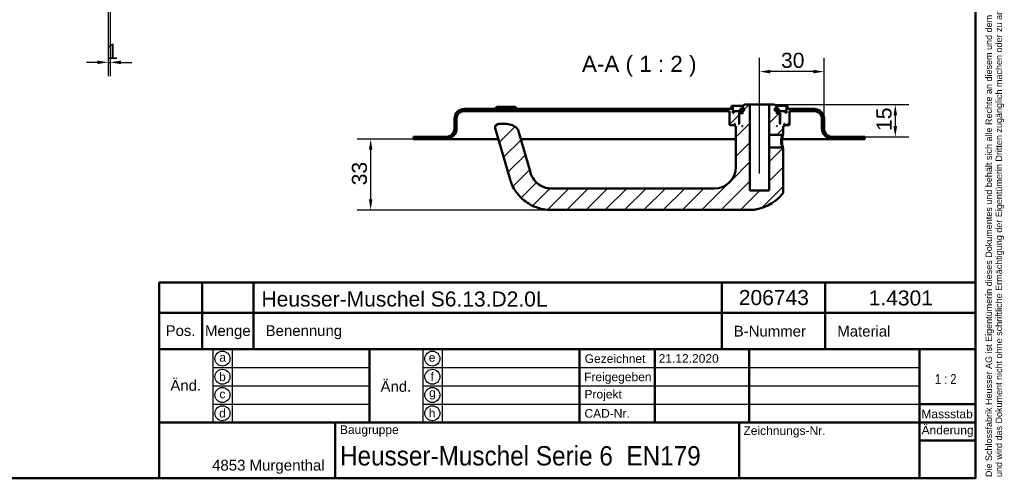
# Model space of a CAD drawing. Header units: millimetres. Extents: x 20 to 833, y 20 to 574.
# Tile 6 of 7: x 375 to 833, y 20 to 233. Entities that reach past the tile are written whole.
import ezdxf
from ezdxf.enums import TextEntityAlignment as Align

# ---------------------------------------------------------------- set-up
doc = ezdxf.new("R2010")
doc.units = ezdxf.units.MM
doc.header["$LTSCALE"] = 2
for name, color, linetype, lineweight in [('Bemaßungen(DIN)', 7, 'Continuous', 25), ('Mittellinie(DIN)', 7, 'Continuous', 25), ('Sichtbare Kanten(DIN)', 7, 'Continuous', 50), ('Skizziergeometrie(DIN)', 7, 'Continuous', 50), ('Skizzierlinie(DIN)', 7, 'Continuous', 25), ('Symbole(DIN)', 7, 'Continuous', 25)]:
    doc.layers.add(name, color=color, linetype=linetype, lineweight=lineweight)
doc.layers.add('Schraffur', color=179, linetype='Continuous', lineweight=9, true_color=0x1e1e47)
doc.styles.add('Aktuell-DIN', font='arial.ttf')
doc.styles.add('Aktuell-DINGroßer Text', font='arial.ttf')
doc.styles.add('STANDARD-DIN~0', font='arial.ttf')
doc.styles.add('Textstil10', font='arial.ttf')
doc.styles.add('Textstil41', font='arial.ttf', dxfattribs={"width": 0.8})
doc.styles.add('Textstil83', font='arial.ttf', dxfattribs={"width": 0.8})
doc.dimstyles.new('CAD-LAN', dxfattribs={"dimscale": 2, "dimtxt": 3.5, "dimasz": 2.5, "dimexe": 3.175, "dimexo": 0, "dimgap": 0.8, "dimtad": 1, "dimrnd": 1e-08, "dimtxsty": 'STANDARD-DIN~0', "dimcen": 0.09, "dimdle": 10, "dimclrd": 250, "dimclre": 250, "dimclrt": 250, "dimadec": 0, "dimazin": 2, "dimtfac": 1, "dimtmove": 0, "dimatfit": 3, "dimfxl": 1, "dimtolj": 1, "dimtzin": 0, "dimlwd": 25, "dimlwe": 25, "dimarcsym": 0})

# ---------------------------------------------------------------- blocks, each defined once
blk = doc.blocks.new('Ränder Standardrahmen')
at = {"layer": 'Skizziergeometrie(DIN)', "flags": 128}
blk.add_lwpolyline([(10, 10), (10, 287), (410, 287), (410, 10), (10, 10)], dxfattribs=at)
blk = doc.blocks.new('Schriftfelder Heusser')
at = {"layer": 'Skizziergeometrie(DIN)'}
for p, q in [((101, 229.92), (101, 236.92)), ((101, 236.92), (291, 236.92)), ((111, 229.92), (111, 236.92)), ((123, 229.92), (123, 236.92)), ((232, 229.92), (232, 236.92)), ((256, 229.92), (256, 236.92)), ((291, 236.92), (291, 229.92)), ((101, 191.42), (101, 229.92)), ((101, 229.92), (291, 229.92)), ((111, 229.92), (111, 221.42)), ((123, 229.92), (123, 221.42)), ((232, 229.92), (232, 221.42)), ((256, 229.92), (256, 221.42)), ((291, 229.92), (291, 191.42)), ((101, 221.42), (291, 221.42)), ((150, 221.42), (150, 204.42)), ((198.85, 221.42), (198.85, 204.42)), ((216.35, 221.42), (216.35, 204.42)), ((238.35, 221.42), (238.35, 204.42)), ((278, 221.42), (278, 191.42)), ((278, 208.67), (291, 208.67)), ((101, 204.42), (291, 204.42)), ((142, 204.42), (142, 191.42)), ((236, 204.42), (236, 191.42)), ((278, 200.17), (291, 200.17)), ((291, 191.42), (101, 191.42))]:
    blk.add_line(p, q, dxfattribs=at)
at = {"layer": 'Skizzierlinie(DIN)'}
for p, q in [((113.5, 221.42), (113.5, 204.42)), ((118, 221.42), (118, 204.42)), ((162.35, 221.42), (162.35, 204.42)), ((166.85, 221.42), (166.85, 204.42)), ((113.5, 217.17), (150, 217.17)), ((162.35, 217.17), (278, 217.17)), ((113.5, 212.92), (150, 212.92)), ((162.35, 212.92), (278, 212.92)), ((113.5, 208.67), (150, 208.67)), ((162.35, 208.67), (278, 208.67))]:
    blk.add_line(p, q, dxfattribs=at)
for centre in [(115.75, 219.25), (164.6, 219.25), (115.75, 215.04), (164.6, 215.04), (115.75, 210.79), (164.6, 210.79), (115.75, 206.54), (164.6, 206.54)]:
    blk.add_circle(centre, 1.75, dxfattribs=at)
at = {"layer": 'Symbole(DIN)', "color": 7, "insert": (293.33, 191.7), "char_height": 1.5, "width": 182.3003, "attachment_point": 1, "rotation": 90, "line_spacing_factor": 0.944221, "style": 'Aktuell-DIN'}
blk.add_mtext('\\fArial|b0|i0;\\H1.5000;Die Schlossfabrik Heusser AG ist Eigentümerin dieses Dokumentes und behält sich alle Rechte an diesem und dem dargestellten Gegenstand vor. Der Empfänger anerkennt diese Rechte\\Pund wird das Dokument nicht ohne schriftliche Ermächtigung der Eigentümerin Dritten zugänglich machen oder zu anderen Zwecken verwenden, zu dem es ihm übergeben worden ist.\\P ', dxfattribs=at)
at = {"layer": 'Symbole(DIN)', "color": 179, "true_color": 0x262659, "style": 'Aktuell-DIN'}
for s, insert, char_height, attachment_point in [('Pos.', (106, 227), 2.489, 2), ('Menge', (117, 227), 2.489, 2), ('Benennung', (125.81, 225.38), 2.489, 4), ('B-Nummer', (234.74, 225.62), 2.489, 4), ('Material', (265.02, 225.62), 2.489, 5), ('\\fArial|b0|i0;a', (115.81, 219.53), 2, 5), ('\\fArial|b0|i0;e', (164.54, 219.53), 2, 5), ('\\fArial|b0|i0;Gezeichnet', (200.05, 219.23), 2, 4), ('\\fArial|b0|i0;b', (115.75, 215), 2, 5), ('\\fArial|b0|i0;f', (164.55, 215.06), 2, 5), ('\\fArial|b0|i0;Freigegeben', (199.92, 216), 2, 1), ('\\fArial|b0|i0;c', (115.75, 211.01), 2, 5), ('\\fArial|b0|i0;g', (164.63, 211.05), 2, 5), ('\\fArial|b0|i0;Projekt', (200, 211.98), 2, 1), ('\\fArial|b0|i0;d', (115.76, 206.55), 2, 5), ('\\fArial|b0|i0;h', (164.55, 206.57), 2, 5), ('\\fArial|b0|i0;CAD-Nr.', (200, 207.5), 2, 1), ('\\fArial|b0|i0;\\H2.0000;Massstab', (284.39, 206.37), 2, 5), ('\\fArial|b0|i0;\\H2.0000;Baugruppe', (143.1, 203.73), 2, 1), ('\\fArial|b0|i0;Zeichnungs-Nr.', (237, 203.5), 2, 1), ('\\fArial|b0|i0;\\H2.5000;4853 Murgenthal', (113.33, 192.46), 2.5, 7)]:
    blk.add_mtext(s, dxfattribs=dict(at, insert=insert, char_height=char_height, attachment_point=attachment_point))
at = {"layer": 'Symbole(DIN)', "color": 179, "true_color": 0x262659, "attachment_point": 5, "style": 'Aktuell-DIN'}
for s, insert, char_height, width in [('Änd.', (107.21, 213), 2.489, 12.3494), ('Änd.', (156.12, 212.76), 2.489, 12.3494), ('\\fArial|b0|i0;Änderung', (284.51, 202.33), 2, 12.1143)]:
    blk.add_mtext(s, dxfattribs=dict(at, insert=insert, char_height=char_height, width=width))
at = {"layer": 'Symbole(DIN)', "color": 7, "insert": (143.1, 196.62), "char_height": 4.5, "width": 90.18, "attachment_point": 4, "style": 'Aktuell-DIN'}
blk.add_mtext('\\fArial|b0|i0;\\W0.90;\\H4.5000;Heusser-Muschel Serie 6  EN179', dxfattribs=at)
at = {"layer": 'Symbole(DIN)', "color": 179, "true_color": 0x262659, "style": 'Textstil10'}
blk.add_attdef('ERSTELLUNGSDATUM_001', (217.26, 218.29), '', height=2, dxfattribs=at)
at = {"layer": 'Symbole(DIN)', "color": 179, "true_color": 0x262659}
for tag, height, style, p in [('AUTOR', 2.49, 'Aktuell-DIN', (240.03, 219.26)), ('KONTROLLDATUM', 2, 'Textstil10', (217.42, 215.04)), ('KONTROLLIERT_VON', 2, 'Textstil10', (239.98, 215.05))]:
    blk.add_attdef(tag, text='', height=height, dxfattribs=dict(at, style=style)).set_placement(p, align=Align.MIDDLE_LEFT)
at = {"layer": 'Symbole(DIN)', "color": 7, "style": 'Textstil83', "width": 0.8}
blk.add_attdef('Anfänglicher_Ansichtsmaßstab_001', (281.57, 213.34), '', height=2.3, dxfattribs=at)
at = {"layer": 'Symbole(DIN)', "color": 179, "true_color": 0x262659, "style": 'Textstil10'}
blk.add_attdef('PROJEKT', text='', height=2, dxfattribs=at).set_placement((217.77, 209.72), align=Align.BOTTOM_LEFT)
at = {"layer": 'Symbole(DIN)', "color": 7, "style": 'Textstil41', "width": 0.8}
blk.add_attdef('STATUS', text='', height=5, dxfattribs=at).set_placement((284.53, 195.86), align=Align.MIDDLE_CENTER)
blk = doc.blocks.new('*D19')
at = {"layer": 'Bemaßungen(DIN)', "color": 250, "linetype": 'Continuous', "lineweight": 25, "true_color": 0x3f3f3f, "transparency": 16777216}
for p, q in [((416.26, 238.86), (416.26, 207.13)), ((417.26, 238.86), (417.26, 207.13)), ((411.26, 213.48), (406.26, 213.48)), ((416.26, 213.48), (417.26, 213.48)), ((422.26, 213.48), (427.26, 213.48))]:
    blk.add_line(p, q, dxfattribs=at)
at = {"layer": 'Bemaßungen(DIN)', "color": 250, "linetype": 'Continuous', "true_color": 0x3f3f3f, "transparency": 16777216}
for points in [[(411.26, 214.32), (411.26, 212.65), (416.26, 213.48)], [(422.26, 214.32), (422.26, 212.65), (417.26, 213.48)]]:
    blk.add_solid(points, dxfattribs=at)
at = {"layer": 'Defpoints', "color": 0, "linetype": 'Continuous', "transparency": 16777216}
for p in [(416.26, 238.86), (417.26, 238.86), (417.26, 213.48)]:
    blk.add_point(p, dxfattribs=at)
at = {"layer": 'Bemaßungen(DIN)', "color": 250, "linetype": 'Continuous', "lineweight": 25, "true_color": 0x3f3f3f, "transparency": 16777216, "insert": (415.47, 222.11), "char_height": 7, "attachment_point": 1, "style": 'STANDARD-DIN~0'}
blk.add_mtext('\\A1;1', dxfattribs=at)
blk = doc.blocks.new('*D23')
at = {"layer": 'Bemaßungen(DIN)', "color": 250, "linetype": 'Continuous', "lineweight": 25, "true_color": 0x3f3f3f, "transparency": 16777216}
for p, q in [((719.5, 198.8), (719.5, 215.52)), ((749.5, 187.3), (749.5, 215.52)), ((744.5, 209.17), (724.5, 209.17))]:
    blk.add_line(p, q, dxfattribs=at)
at = {"layer": 'Bemaßungen(DIN)', "color": 250, "linetype": 'Continuous', "true_color": 0x3f3f3f, "transparency": 16777216}
for points in [[(724.5, 210), (724.5, 208.34), (719.5, 209.17)], [(744.5, 210), (744.5, 208.34), (749.5, 209.17)]]:
    blk.add_solid(points, dxfattribs=at)
at = {"layer": 'Defpoints', "color": 0, "linetype": 'Continuous', "transparency": 16777216}
for p in [(719.5, 209.17), (719.5, 198.8), (749.5, 187.3)]:
    blk.add_point(p, dxfattribs=at)
at = {"layer": 'Bemaßungen(DIN)', "color": 250, "linetype": 'Continuous', "lineweight": 25, "true_color": 0x3f3f3f, "transparency": 16777216, "insert": (729.5, 217.92), "char_height": 7, "attachment_point": 1, "style": 'STANDARD-DIN~0'}
blk.add_mtext('\\A1;30', dxfattribs=at)
blk = doc.blocks.new('*D24')
at = {"layer": 'Bemaßungen(DIN)', "color": 250, "linetype": 'Continuous', "lineweight": 25, "true_color": 0x3f3f3f, "transparency": 16777216}
for p, q in [((726.5, 193.8), (789.02, 193.8)), ((782.67, 188.8), (782.67, 183.8)), ((768.5, 178.8), (789.02, 178.8))]:
    blk.add_line(p, q, dxfattribs=at)
at = {"layer": 'Bemaßungen(DIN)', "color": 250, "linetype": 'Continuous', "true_color": 0x3f3f3f, "transparency": 16777216}
for points in [[(781.83, 188.8), (783.5, 188.8), (782.67, 193.8)], [(781.83, 183.8), (783.5, 183.8), (782.67, 178.8)]]:
    blk.add_solid(points, dxfattribs=at)
at = {"layer": 'Defpoints', "color": 0, "linetype": 'Continuous', "transparency": 16777216}
for p in [(726.5, 193.8), (768.5, 178.8), (782.67, 178.8)]:
    blk.add_point(p, dxfattribs=at)
at = {"layer": 'Bemaßungen(DIN)', "color": 250, "linetype": 'Continuous', "lineweight": 25, "true_color": 0x3f3f3f, "transparency": 16777216, "insert": (773.92, 181.59), "char_height": 7, "attachment_point": 1, "rotation": 90, "style": 'STANDARD-DIN~0'}
blk.add_mtext('\\A1;15', dxfattribs=at)
blk = doc.blocks.new('*D25')
at = {"layer": 'Bemaßungen(DIN)', "color": 250, "linetype": 'Continuous', "lineweight": 25, "true_color": 0x3f3f3f, "transparency": 16777216}
for p, q in [((558.5, 177.8), (532.15, 177.8)), ((538.5, 149.8), (538.5, 172.8)), ((622.5, 144.8), (532.15, 144.8))]:
    blk.add_line(p, q, dxfattribs=at)
at = {"layer": 'Bemaßungen(DIN)', "color": 250, "linetype": 'Continuous', "true_color": 0x3f3f3f, "transparency": 16777216}
for points in [[(537.66, 172.8), (539.33, 172.8), (538.5, 177.8)], [(537.66, 149.8), (539.33, 149.8), (538.5, 144.8)]]:
    blk.add_solid(points, dxfattribs=at)
at = {"layer": 'Defpoints', "color": 0, "linetype": 'Continuous', "transparency": 16777216}
for p in [(538.5, 177.8), (558.5, 177.8), (622.5, 144.8)]:
    blk.add_point(p, dxfattribs=at)
at = {"layer": 'Bemaßungen(DIN)', "color": 250, "linetype": 'Continuous', "lineweight": 25, "true_color": 0x3f3f3f, "transparency": 16777216, "insert": (529.74, 156.29), "char_height": 7, "attachment_point": 1, "rotation": 90, "style": 'STANDARD-DIN~0'}
blk.add_mtext('\\A1;33', dxfattribs=at)

msp = doc.modelspace()

# ---------------------------------------------------------------- hatches: boundary and pattern name
at = {"layer": 'Schraffur'}
h = msp.add_hatch(dxfattribs=at)
h.set_pattern_fill('ANSI31', color=256, scale=50.8, style=0)
h.set_pattern_definition([(45, (0, 0), (-4.49013, 4.49013), [])])
edge = h.paths.add_edge_path()
edge.add_spline(control_points=[(730.124, 179.804), (730.186, 179.863), (730.247, 179.922), (730.371, 180.042), (730.433, 180.103), (730.496, 180.163)], knot_values=[-0.0516944, -0.0516944, -0.0516944, -0.0516944, -0.0259399, -0.0259399, 0, 0, 0, 0], degree=3, periodic=0)
edge.add_line((730.496, 180.163), (730.496, 183.804))
edge.add_line((730.496, 183.804), (730.796, 183.804))
edge.add_line((730.796, 183.804), (730.996, 184.004))
edge.add_line((730.996, 184.004), (730.996, 184.604))
edge.add_line((730.996, 184.604), (730.796, 184.804))
edge.add_line((730.796, 184.804), (731.096, 184.804))
edge.add_line((731.096, 184.804), (731.096, 184.304))
edge.add_line((731.096, 184.304), (731.196, 184.204))
edge.add_line((731.196, 184.204), (733.296, 184.204))
edge.add_line((733.296, 184.204), (733.496, 184.404))
edge.add_line((733.496, 184.404), (733.496, 190.804))
edge.add_line((733.496, 190.804), (744.996, 190.804))
edge.add_ellipse((744.996, 187.304), major_axis=(0, 3.5), ratio=1, start_angle=270, end_angle=360, ccw=False)
edge.add_line((748.496, 187.304), (748.496, 182.804))
edge.add_ellipse((753.496, 182.804), major_axis=(-5, 0), ratio=1, start_angle=0, end_angle=90)
edge.add_line((753.496, 177.804), (768.496, 177.804))
edge.add_line((768.496, 177.804), (768.496, 178.804))
edge.add_line((768.496, 178.804), (753.496, 178.804))
edge.add_ellipse((753.496, 182.804), major_axis=(0, -4), ratio=1, start_angle=270, end_angle=360, ccw=False)
edge.add_line((749.496, 182.804), (749.496, 187.304))
edge.add_ellipse((744.996, 187.304), major_axis=(4.5, 0), ratio=1, start_angle=0, end_angle=90)
edge.add_line((744.996, 191.804), (732.496, 191.804))
edge.add_line((732.496, 191.804), (732.496, 193.304))
edge.add_line((732.496, 193.304), (731.996, 193.304))
edge.add_line((731.996, 193.304), (731.996, 190.004))
edge.add_line((731.996, 190.004), (731.496, 190.004))
edge.add_line((731.496, 190.004), (731.496, 190.804))
edge.add_line((731.496, 190.804), (728.496, 190.804))
edge.add_line((728.496, 190.804), (728.496, 190.004))
edge.add_line((728.496, 190.004), (729.246, 190.004))
edge.add_line((729.246, 190.004), (729.046, 189.804))
edge.add_line((729.046, 189.804), (729.046, 185.004))
edge.add_line((729.046, 185.004), (729.246, 184.804))
edge.add_line((729.246, 184.804), (728.996, 184.804))
edge.add_line((728.996, 184.804), (728.996, 189.604))
edge.add_line((728.996, 189.604), (728.796, 189.804))
edge.add_line((728.796, 189.804), (727.696, 189.804))
edge.add_line((727.696, 189.804), (727.496, 189.604))
edge.add_line((727.496, 189.604), (727.496, 191.004))
edge.add_line((727.496, 191.004), (728.513, 191.004))
edge.add_line((728.513, 191.004), (728.513, 191.904))
edge.add_line((728.513, 191.904), (727.01, 191.904))
edge.add_line((727.01, 191.904), (727.01, 191.004))
edge.add_line((727.01, 191.004), (726.596, 191.004))
edge.add_line((726.596, 191.004), (726.596, 192.104))
edge.add_line((726.596, 192.104), (727.496, 192.104))
edge.add_line((727.496, 192.104), (727.496, 192.804))
edge.add_line((727.496, 192.804), (726.496, 193.804))
edge.add_line((726.496, 193.804), (723.996, 193.804))
edge.add_line((723.996, 193.804), (723.996, 179.804))
edge.add_line((723.996, 179.804), (730.124, 179.804))
h.paths.add_polyline_path([(727.696, 183.804), (727.496, 183.804), (727.496, 184.004)], flags=0)
edge = h.paths.add_edge_path()
edge.add_spline(control_points=[(730.496, 173.443), (730.434, 173.503), (730.372, 173.563), (730.248, 173.684), (730.186, 173.743), (730.125, 173.804)], knot_values=[-0.0518926, -0.0518926, -0.0518926, -0.0518926, -0.0259463, -0.0259463, -0.0001025, -0.0001025, -0.0001025, -0.0001025], degree=3, periodic=0)
edge.add_line((730.125, 173.804), (723.996, 173.804))
edge.add_line((723.996, 173.804), (723.996, 153.804))
edge.add_line((723.996, 153.804), (714.996, 153.804))
edge.add_line((714.996, 153.804), (714.996, 193.804))
edge.add_line((714.996, 193.804), (712.496, 193.804))
edge.add_line((712.496, 193.804), (711.496, 192.804))
edge.add_line((711.496, 192.804), (711.496, 192.104))
edge.add_line((711.496, 192.104), (712.396, 192.104))
edge.add_line((712.396, 192.104), (712.396, 191.004))
edge.add_line((712.396, 191.004), (711.982, 191.004))
edge.add_line((711.982, 191.004), (711.982, 191.904))
edge.add_line((711.982, 191.904), (710.48, 191.904))
edge.add_line((710.48, 191.904), (710.48, 191.004))
edge.add_line((710.48, 191.004), (711.496, 191.004))
edge.add_line((711.496, 191.004), (711.496, 189.604))
edge.add_line((711.496, 189.604), (711.296, 189.804))
edge.add_line((711.296, 189.804), (710.196, 189.804))
edge.add_line((710.196, 189.804), (709.996, 189.604))
edge.add_line((709.996, 189.604), (709.996, 184.804))
edge.add_line((709.996, 184.804), (709.746, 184.804))
edge.add_line((709.746, 184.804), (709.946, 185.004))
edge.add_line((709.946, 185.004), (709.946, 189.804))
edge.add_line((709.946, 189.804), (709.746, 190.004))
edge.add_line((709.746, 190.004), (710.496, 190.004))
edge.add_line((710.496, 190.004), (710.496, 190.804))
edge.add_line((710.496, 190.804), (707.496, 190.804))
edge.add_line((707.496, 190.804), (707.496, 190.004))
edge.add_line((707.496, 190.004), (706.996, 190.004))
edge.add_line((706.996, 190.004), (706.996, 193.304))
edge.add_line((706.996, 193.304), (706.496, 193.304))
edge.add_line((706.496, 193.304), (706.496, 191.804))
edge.add_line((706.496, 191.804), (581.996, 191.804))
edge.add_ellipse((581.996, 187.304), major_axis=(0, 4.5), ratio=1, start_angle=0, end_angle=90)
edge.add_line((577.496, 187.304), (577.496, 182.804))
edge.add_ellipse((573.496, 182.804), major_axis=(4, 0), ratio=1, start_angle=270, end_angle=360, ccw=False)
edge.add_line((573.496, 178.804), (558.496, 178.804))
edge.add_line((558.496, 178.804), (558.496, 177.804))
edge.add_line((558.496, 177.804), (573.496, 177.804))
edge.add_ellipse((573.496, 182.804), major_axis=(0, -5), ratio=1, start_angle=0, end_angle=90)
edge.add_line((578.496, 182.804), (578.496, 187.304))
edge.add_ellipse((581.996, 187.304), major_axis=(-3.5, 0), ratio=1, start_angle=270, end_angle=360, ccw=False)
edge.add_line((581.996, 190.804), (705.496, 190.804))
edge.add_line((705.496, 190.804), (705.496, 184.404))
edge.add_line((705.496, 184.404), (705.696, 184.204))
edge.add_line((705.696, 184.204), (707.796, 184.204))
edge.add_line((707.796, 184.204), (707.896, 184.304))
edge.add_line((707.896, 184.304), (707.896, 184.804))
edge.add_line((707.896, 184.804), (708.196, 184.804))
edge.add_line((708.196, 184.804), (707.996, 184.604))
edge.add_line((707.996, 184.604), (707.996, 184.004))
edge.add_line((707.996, 184.004), (708.196, 183.804))
edge.add_line((708.196, 183.804), (708.496, 183.804))
edge.add_line((708.496, 183.804), (708.496, 164.804))
edge.add_ellipse((698.496, 164.804), major_axis=(10, 0), ratio=1, start_angle=270, end_angle=360, ccw=False)
edge.add_line((698.496, 154.804), (622.496, 154.804))
edge.add_spline(control_points=[(622.496, 154.804), (621.634, 154.804), (620.769, 154.924), (619.095, 155.386), (618.295, 155.731), (616.418, 156.841), (615.408, 157.734), (613.894, 159.7), (613.206, 160.924), (612.67, 162.792)], knot_values=[-2.1009717, -2.1009717, -2.1009717, -2.1009717, -1.6733657, -1.6733657, -1.2398076, -1.2398076, -0.5829242, -0.5829242, 0, 0, 0, 0], degree=3, periodic=0)
edge.add_line((612.67, 162.792), (607.198, 181.876))
edge.add_ellipse((605.756, 181.462), major_axis=(1.442, 0.413), ratio=1, start_angle=0, end_angle=25.69736)
edge.add_ellipse((601.649, 177.804), major_axis=(5.227, 4.656), ratio=1, start_angle=0, end_angle=48.30264)
edge.add_line((601.649, 184.804), (597.946, 184.804))
edge.add_ellipse((597.946, 183.304), major_axis=(0, 1.5), ratio=1, start_angle=0, end_angle=106)
edge.add_line((596.504, 182.89), (603.057, 160.036))
edge.add_spline(control_points=[(603.057, 160.036), (603.473, 158.587), (603.947, 156.956), (606.062, 153.263), (607.21, 151.777), (610.218, 148.843), (612.385, 147.306), (617.439, 145.296), (619.966, 144.804), (622.496, 144.804)], knot_values=[-3.2184945, -3.2184945, -3.2184945, -3.2184945, -2.3249025, -2.3249025, -1.6315616, -1.6315616, -0.7590705, -0.7590705, 0, 0, 0, 0], degree=3, periodic=0)
edge.add_line((622.496, 144.804), (714.496, 144.804))
edge.add_ellipse((714.496, 164.804), major_axis=(0, -20), ratio=1, start_angle=0, end_angle=52.1433)
edge.add_spline(control_points=[(730.287, 152.53), (730.354, 152.617), (730.407, 152.715), (730.487, 152.947), (730.497, 153.061), (730.496, 153.144)], knot_values=[-0.0452946, -0.0452946, -0.0452946, -0.0452946, -0.0249472, -0.0249472, 0, 0, 0, 0], degree=3, periodic=0)
edge.add_line((730.496, 153.144), (730.496, 173.443))
h.paths.add_polyline_path([(711.496, 183.804), (711.296, 183.804), (711.496, 184.004)], flags=0)

# ---------------------------------------------------------------- linework, layer by layer
at = {"layer": 'Mittellinie(DIN)', "linetype": 'Continuous'}
msp.add_line((719.496, 161.804), (719.496, 198.804), dxfattribs=at)
at = {"layer": 'Sichtbare Kanten(DIN)'}
for p, q in [((597.246, 192.804), (596.246, 191.804)), ((597.246, 192.804), (605.746, 192.804)), ((605.746, 192.804), (606.746, 191.804)), ((706.996, 193.304), (706.496, 193.304)), ((706.496, 193.304), (706.496, 191.804)), ((706.996, 190.004), (706.996, 193.304)), ((706.996, 193.304), (711.996, 193.304)), ((712.496, 193.804), (711.496, 192.804)), ((711.496, 192.804), (711.496, 192.104)), ((714.996, 193.804), (712.496, 193.804)), ((714.996, 153.804), (714.996, 193.804)), ((714.996, 193.804), (723.996, 193.804)), ((726.496, 193.804), (723.996, 193.804)), ((723.996, 193.804), (723.996, 179.804)), ((727.496, 192.804), (726.496, 193.804)), ((726.996, 193.304), (731.996, 193.304)), ((727.496, 192.104), (727.496, 192.804)), ((732.496, 193.304), (731.996, 193.304)), ((731.996, 193.304), (731.996, 190.004)), ((732.496, 191.804), (732.496, 193.304)), ((706.496, 191.804), (581.996, 191.804)), ((581.996, 190.804), (705.496, 190.804)), ((705.496, 190.804), (705.496, 184.404)), ((707.496, 190.004), (706.996, 190.004)), ((710.496, 190.804), (707.496, 190.804)), ((707.496, 190.804), (707.496, 190.004)), ((709.946, 189.804), (709.746, 190.004)), ((709.746, 190.004), (710.496, 190.004)), ((709.946, 185.004), (709.946, 189.804)), ((709.946, 189.804), (710.196, 189.804)), ((710.196, 189.804), (709.996, 189.604)), ((709.996, 189.604), (709.996, 184.804)), ((711.296, 189.804), (710.196, 189.804)), ((711.982, 191.904), (710.48, 191.904)), ((710.48, 191.904), (710.48, 191.004)), ((710.48, 191.004), (711.496, 191.004)), ((710.496, 190.004), (710.496, 190.804)), ((710.496, 190.804), (711.496, 190.804)), ((711.496, 190.004), (710.496, 190.004)), ((711.496, 189.604), (711.296, 189.804)), ((711.496, 189.804), (711.296, 189.804)), ((711.496, 192.104), (712.396, 192.104)), ((711.496, 191.004), (711.496, 189.604)), ((711.982, 191.004), (711.982, 191.904)), ((712.396, 191.904), (711.982, 191.904)), ((712.396, 191.004), (711.982, 191.004)), ((712.396, 192.104), (712.396, 191.004)), ((726.596, 191.004), (726.596, 192.104)), ((726.596, 192.104), (727.496, 192.104)), ((727.01, 191.904), (726.596, 191.904)), ((727.01, 191.004), (726.596, 191.004)), ((728.513, 191.904), (727.01, 191.904)), ((727.01, 191.904), (727.01, 191.004)), ((727.496, 189.604), (727.496, 191.004)), ((727.496, 191.004), (728.513, 191.004)), ((727.496, 190.804), (728.496, 190.804)), ((728.496, 190.004), (727.496, 190.004)), ((727.696, 189.804), (727.496, 189.604)), ((727.696, 189.804), (727.496, 189.804)), ((728.796, 189.804), (727.696, 189.804)), ((731.496, 190.804), (728.496, 190.804)), ((728.496, 190.804), (728.496, 190.004)), ((728.496, 190.004), (729.246, 190.004)), ((728.513, 191.004), (728.513, 191.904)), ((728.996, 189.604), (728.796, 189.804)), ((728.796, 189.804), (729.046, 189.804)), ((728.996, 184.804), (728.996, 189.604)), ((729.246, 190.004), (729.046, 189.804)), ((729.046, 189.804), (729.046, 185.004)), ((731.496, 190.004), (731.496, 190.804)), ((731.996, 190.004), (731.496, 190.004)), ((744.996, 191.804), (732.496, 191.804)), ((733.496, 184.404), (733.496, 190.804)), ((733.496, 190.804), (744.996, 190.804)), ((577.496, 187.304), (577.496, 182.804)), ((578.496, 182.804), (578.496, 187.304)), ((601.649, 184.804), (597.946, 184.804)), ((705.496, 184.404), (705.696, 184.204)), ((705.696, 184.204), (707.796, 184.204)), ((707.796, 184.204), (707.896, 184.304)), ((707.796, 184.204), (707.996, 184.204)), ((707.896, 184.304), (707.896, 184.804)), ((707.896, 184.804), (708.196, 184.804)), ((707.996, 184.304), (707.896, 184.304)), ((708.196, 184.804), (707.996, 184.604)), ((707.996, 184.604), (707.996, 184.004)), ((707.996, 184.004), (708.196, 183.804)), ((708.196, 183.804), (708.496, 183.804)), ((708.496, 183.804), (708.496, 164.804)), ((709.746, 184.804), (709.946, 185.004)), ((709.996, 184.804), (709.746, 184.804)), ((709.996, 185.004), (709.946, 185.004)), ((711.296, 183.804), (711.496, 184.004)), ((711.496, 183.804), (711.296, 183.804)), ((711.496, 184.004), (711.496, 183.804)), ((727.496, 183.804), (727.496, 184.004)), ((727.496, 184.004), (727.696, 183.804)), ((727.696, 183.804), (727.496, 183.804)), ((729.046, 185.004), (728.996, 185.004)), ((729.246, 184.804), (728.996, 184.804)), ((729.046, 185.004), (729.246, 184.804)), ((730.496, 180.163), (730.496, 183.804)), ((730.496, 183.804), (730.796, 183.804)), ((730.996, 184.604), (730.796, 184.804)), ((730.796, 184.804), (731.096, 184.804)), ((730.796, 183.804), (730.996, 184.004)), ((730.996, 184.004), (730.996, 184.604)), ((731.096, 184.304), (730.996, 184.304)), ((730.996, 184.204), (731.196, 184.204)), ((731.096, 184.804), (731.096, 184.304)), ((731.096, 184.304), (731.196, 184.204)), ((731.196, 184.204), (733.296, 184.204)), ((733.296, 184.204), (733.496, 184.404)), ((748.496, 187.304), (748.496, 182.804)), ((749.496, 182.804), (749.496, 187.304)), ((573.496, 178.804), (558.496, 178.804)), ((558.496, 178.804), (558.496, 177.804)), ((596.504, 182.89), (603.057, 160.036)), ((612.67, 162.792), (607.198, 181.876)), ((723.996, 179.804), (730.124, 179.804)), ((723.996, 173.804), (723.996, 179.804)), ((730.124, 179.803), (730.495, 180.163)), ((768.496, 178.804), (753.496, 178.804)), ((768.496, 177.804), (768.496, 178.804)), ((558.496, 177.804), (573.496, 177.804)), ((573.496, 177.804), (588.496, 177.804)), ((597.962, 177.804), (588.496, 177.804)), ((708.496, 177.804), (608.365, 177.804)), ((738.496, 177.804), (729.984, 177.804)), ((738.496, 177.804), (753.496, 177.804)), ((753.496, 177.804), (768.496, 177.804)), ((730.125, 173.804), (723.996, 173.804)), ((723.996, 173.804), (723.996, 153.804)), ((730.497, 173.443), (730.125, 173.803)), ((730.496, 153.144), (730.496, 173.443)), ((698.496, 154.804), (622.496, 154.804)), ((723.996, 153.804), (714.996, 153.804)), ((622.496, 144.804), (714.496, 144.804))]:
    msp.add_line(p, q, dxfattribs=at)
for centre, radius, start, end in [((581.996, 187.304), 4.5, 90, 180), ((581.996, 187.304), 3.5, 90, 180), ((744.996, 187.304), 4.5, 0, 90), ((744.996, 187.304), 3.5, 0, 90), ((597.946, 183.304), 1.5, 90, 196), ((601.649, 177.804), 7, 41.69736, 90), ((573.496, 182.804), 4, 270, 0), ((573.496, 182.804), 5, 270, 0), ((605.756, 181.462), 1.5, 16, 41.69736), ((753.496, 182.804), 5, 180, 270), ((753.496, 182.804), 4, 180, 270), ((698.496, 164.804), 10, 270, 0), ((714.496, 164.804), 20, 270, 322.1433)]:
    msp.add_arc(centre, radius, start, end, dxfattribs=at)
for points, knots in [([(730.124, 179.804), (730.124, 179.804), (730.115, 179.778), (730.098, 179.727), (730.08, 179.677), (730.055, 179.602), (730.023, 179.504), (729.929, 179.212), (729.782, 178.715), (729.686, 178.11), (729.621, 177.707), (729.579, 177.256), (729.579, 176.804), (729.579, 176.352), (729.621, 175.901), (729.685, 175.497), (729.813, 174.691), (730.028, 174.082), (730.099, 173.88), (730.116, 173.829), (730.125, 173.804), (730.125, 173.804)], [0.5288096, 0.5288096, 0.5288096, 0.5288096, 0.6043056, 0.6043056, 0.6043056, 0.6798438, 0.6798438, 0.6798438, 0.9064584, 0.9064584, 0.9064584, 1.0575348, 1.0575348, 1.0575348, 1.2086112, 1.2086112, 1.2086112, 1.510764, 1.510764, 1.510764, 1.5864791, 1.5864791, 1.5864791, 1.5864791]), ([(730.497, 173.443), (730.497, 173.443), (730.453, 173.583), (730.062, 174.778), (729.888, 176.805), (730.041, 178.575), (730.344, 179.685), (730.477, 180.106), (730.495, 180.163), (730.495, 180.163)], [0.5287758, 0.5287758, 0.5287758, 0.5287758, 0.6043056, 0.9064584, 1.0575348, 1.2086112, 1.4352258, 1.510764, 1.5862579, 1.5862579, 1.5862579, 1.5862579]), ([(622.496, 154.804), (621.634, 154.804), (620.769, 154.924), (619.095, 155.386), (618.295, 155.731), (616.418, 156.841), (615.408, 157.734), (613.894, 159.7), (613.206, 160.924), (612.67, 162.792)], [-2.1009717, -2.1009717, -2.1009717, -2.1009717, -1.6733657, -1.6733657, -1.2398076, -1.2398076, -0.5829242, -0.5829242, 0, 0, 0, 0]), ([(603.057, 160.036), (603.473, 158.587), (603.947, 156.956), (606.062, 153.263), (607.21, 151.777), (610.218, 148.843), (612.385, 147.306), (617.439, 145.296), (619.966, 144.804), (622.496, 144.804)], [-3.2184945, -3.2184945, -3.2184945, -3.2184945, -2.3249025, -2.3249025, -1.6315616, -1.6315616, -0.7590705, -0.7590705, 0, 0, 0, 0]), ([(730.287, 152.53), (730.354, 152.617), (730.407, 152.715), (730.487, 152.947), (730.497, 153.061), (730.497, 153.144)], [-0.045294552, -0.045294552, -0.045294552, -0.045294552, -0.024947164, -0.024947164, 0, 0, 0, 0])]:
    msp.add_open_spline(points, degree=3, knots=knots, dxfattribs=at)

# ---------------------------------------------------------------- block references
at = {"xscale": 2, "yscale": 2, "zscale": 2}
msp.add_blockref('Ränder Standardrahmen', (0, 0), dxfattribs=at)
msp.add_blockref('Schriftfelder Heusser', (238, -362.833), dxfattribs=at).add_auto_attribs({'ERSTELLUNGSDATUM_001': '21.12.2020', 'Anfänglicher_Ansichtsmaßstab_001': '1 : 2'})

# ---------------------------------------------------------------- texts
at = {"layer": 'Symbole(DIN)', "color": 7, "insert": (636.824, 206.804), "char_height": 7.4676, "attachment_point": 7, "style": 'Aktuell-DINGroßer Text'}
msp.add_mtext('A-A ( 1 : 2 )', dxfattribs=at)
at = {"layer": 'Symbole(DIN)', "color": 7, "char_height": 7, "attachment_point": 1, "style": 'Aktuell-DIN'}
for s, insert, width in [('{\\fArial|b0|i0;\\H7.0000;Heusser-Muschel S6.13.D2.0L}', (487.659, 106.906), 133.15473), ('{\\fArial|b0|i0;\\H7.0000;206743}', (709.83, 107.58), 32.62043), ('{\\fArial|b0|i0;\\H7.0000;1.4301}', (770.274, 107.401), 29.89939)]:
    msp.add_mtext(s, dxfattribs=dict(at, insert=insert, width=width))

# ---------------------------------------------------------------- dimensions: what is measured, and where the dimension line sits
at = {"layer": 'Bemaßungen(DIN)', "color": 250, "linetype": 'Continuous', "lineweight": 25, "true_color": 0x3f3f3f}
for base, p1, p2, angle, override, picture, middle in [((417.262, 213.484), (416.262, 238.858), (417.262, 238.858), 180, {"dimgap": 0.8, "dimdec": 2, "dimtol": 0, "dimlim": 0, "dimtp": 0, "dimtm": 0, "dimtdec": 2, "dimtofl": 1, "dimatfit": 1}, '*D19', (416.762, 213.484)), ((719.496, 209.169), (749.496, 187.304), (719.496, 198.804), 180, {"dimgap": 0.8, "dimdec": 2, "dimtol": 0, "dimlim": 0, "dimtp": 0, "dimtm": 0, "dimtdec": 2, "dimtofl": 0, "dimatfit": 1}, '*D23', (734.496, 209.169)), ((782.666, 178.804), (726.496, 193.804), (768.496, 178.804), 90, {"dimgap": 0.8, "dimdec": 2, "dimtol": 0, "dimlim": 0, "dimtp": 0, "dimtm": 0, "dimtdec": 2, "dimtofl": 0, "dimatfit": 1}, '*D24', (782.666, 186.304)), ((538.496, 177.804), (622.496, 144.804), (558.496, 177.804), 270, {"dimgap": 0.8, "dimdec": 2, "dimtol": 0, "dimlim": 0, "dimtp": 0, "dimtm": 0, "dimtdec": 2, "dimtofl": 0, "dimatfit": 1}, '*D25', (538.496, 161.304))]:
    dim = msp.add_linear_dim(base=base, p1=p1, p2=p2, angle=angle, dimstyle='CAD-LAN', override=override, dxfattribs=at)
    dim.commit()
    dim.dimension.update_dxf_attribs({"geometry": picture, "text_midpoint": middle, "dimtype": 160})

doc.saveas('drawing.dxf')
